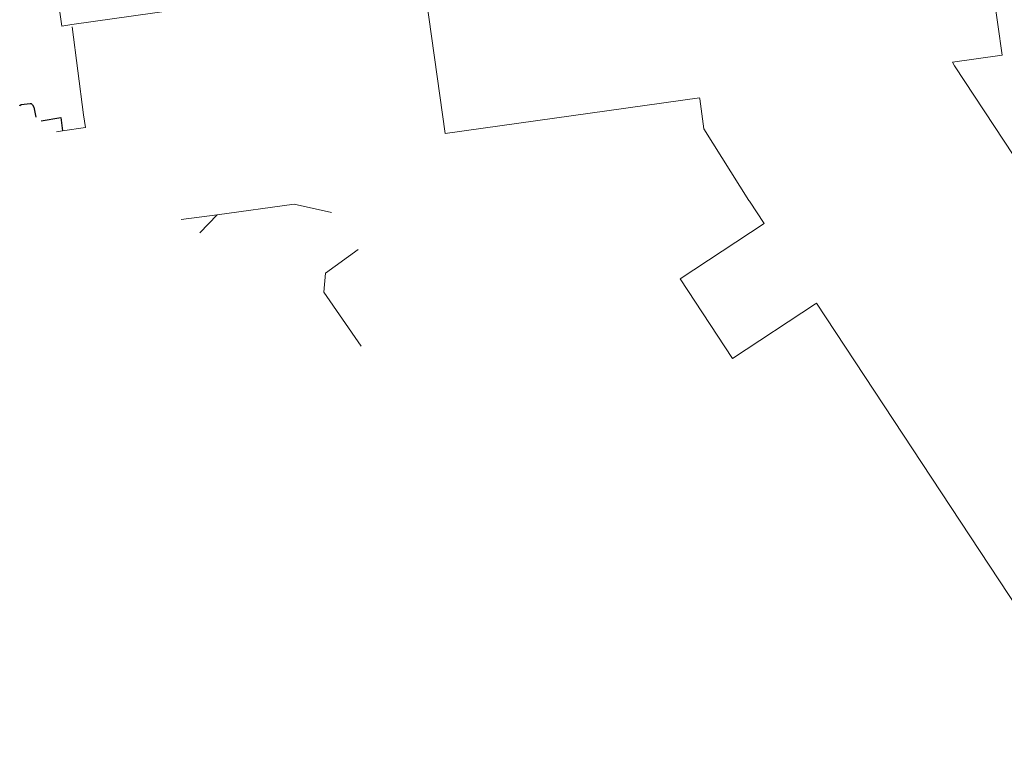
# Model space of a CAD drawing. Header units: metres. Extents: x 62183 to 64287, y 386037 to 390061.
# Tile 26 of 38: x 62301 to 62428, y 388710 to 388803. Entities that reach past the tile are written whole.
import ezdxf

# ---------------------------------------------------------------- set-up
doc = ezdxf.new("R2010")
doc.units = ezdxf.units.M
doc.layers.add('BS-BEBOUWING', color=253, linetype='CONTINUOUS', lineweight=0)
doc.layers.add('BS-RASTER', color=253, linetype='RASTER', lineweight=0)
doc.layers.add('BS-OVERIG-KPN', color=253, linetype='CONTINUOUS')
doc.linetypes.add('RASTER', pattern='A,3,-2,[200,RASTER,S=0.75,R=0,X=0,Y=0],-2,3', length=10)

msp = doc.modelspace()

# ---------------------------------------------------------------- linework, layer by layer
at = {"layer": 'BS-BEBOUWING'}
for points in [[(62353.29, 388808.65), (62308.09, 388802.24), (62306.83, 388802.06), (62303.86, 388822.61)], [(62425.04, 388818.08), (62427.82, 388798.3), (62421.43, 388797.4), (62421.7, 388796.94), (62467.41, 388727.6), (62441, 388710.19), (62403.93, 388766.42), (62403.81, 388766.35), (62393.12, 388759.3), (62386.37, 388769.54), (62397.18, 388776.66), (62395.29, 388779.53), (62395.24, 388779.61), (62389.42, 388788.82), (62388.9, 388792.69), (62388.88, 388792.82), (62356.16, 388788.22), (62353.36, 388808.14)]]:
    msp.add_lwpolyline(points, dxfattribs=at)
at = {"layer": 'BS-OVERIG-KPN'}
for points in [[(62301.39, 388791.8), (62301.42, 388791.84), (62301.6, 388791.98), (62302.74, 388792.1), (62302.86, 388792.09), (62303.02, 388791.92), (62303.2, 388791.62), (62303.48, 388790.33)], [(62304.15, 388789.86), (62306.69, 388790.29), (62306.92, 388788.58)], [(62326.81, 388777.78), (62324.58, 388775.48)]]:
    msp.add_lwpolyline(points, dxfattribs=at)
at = {"layer": 'BS-RASTER', "flags": 128}
for points in [[(62308.13, 388801.94), (62309.59, 388790.65)], [(62309.59, 388790.65), (62309.85, 388789), (62306.92, 388788.58), (62306.12, 388788.47)], [(62341.52, 388778.08), (62336.72, 388779.17), (62326.81, 388777.78), (62322.17, 388777.18)], [(62344.96, 388773.32), (62340.73, 388770.29), (62340.55, 388767.85), (62345.33, 388760.88)]]:
    msp.add_lwpolyline(points, dxfattribs=at)

doc.saveas('drawing.dxf')
